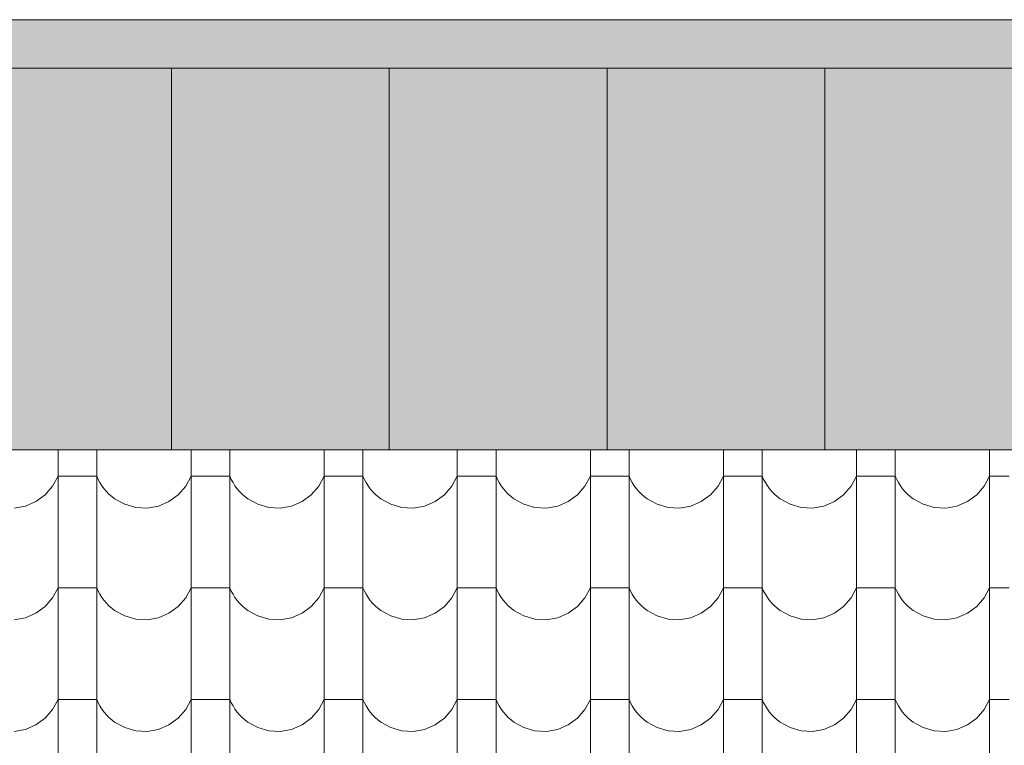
# Model space of a CAD drawing. Extents: x -547885 to -186295, y -25370 to 156194.
# Tile 253 of 256: x -358122 to -356901, y -17423 to -16524. Entities that reach past the tile are written whole.
import ezdxf

# ---------------------------------------------------------------- set-up
doc = ezdxf.new("R2010")
doc.units = 0
doc.header["$MEASUREMENT"] = 0
doc.linetypes.add('Dashed', pattern=[564.444447, 282.222223, -282.222223])
doc.layers.add('arch wypelnienia_Nr_Pióra__102', color=7, linetype='Continuous', lineweight=9, true_color=0xb4b4b4)
doc.layers.add('arch wypelnienia_Nr_Pióra__2', color=7, linetype='Continuous', lineweight=13, true_color=0x7f7f7f)
for name, color, linetype, lineweight in [('INWENT DACH_Nr_Pióra__21', 7, 'Continuous', 9), ('INWENT KONST. DREWNIANA_Nr_Pióra__21', 7, 'Continuous', 9), ('INWENT.ŚCIANY_Nr_Pióra__21', 7, 'Continuous', 9)]:
    doc.layers.add(name, color=color, linetype=linetype, lineweight=lineweight)

# ---------------------------------------------------------------- blocks, each defined once
blk = doc.blocks.new('*X1053')
at = {"layer": 'arch wypelnienia_Nr_Pióra__102', "linetype": 'Continuous'}
for p, q in [((-358074, -17056.9), (-358074, -17174)), ((-358026, -17056.9), (-358026, -17174)), ((-357909, -17056.9), (-357909, -17174)), ((-357861, -17056.9), (-357861, -17174)), ((-357744, -17056.9), (-357744, -17174)), ((-357696, -17056.9), (-357696, -17174)), ((-357579, -17056.9), (-357579, -17174)), ((-357531, -17056.9), (-357531, -17174)), ((-357414, -17056.9), (-357414, -17174)), ((-357366, -17056.9), (-357366, -17174)), ((-357249, -17056.9), (-357249, -17174)), ((-357201, -17056.9), (-357201, -17174)), ((-357084, -17056.9), (-357084, -17174)), ((-357036, -17056.9), (-357036, -17174)), ((-356919, -17056.9), (-356919, -17174)), ((-358080.7, -17102.1), (-358074, -17089.5)), ((-358050, -17089.5), (-358074, -17089.5)), ((-358026, -17089.5), (-358050, -17089.5)), ((-358026, -17089.5), (-358024.2, -17093.7)), ((-357915.7, -17102.1), (-357909, -17089.5)), ((-357885, -17089.5), (-357909, -17089.5)), ((-357861, -17089.5), (-357885, -17089.5)), ((-357861, -17089.5), (-357859.2, -17093.7)), ((-357750.7, -17102.1), (-357744, -17089.5)), ((-357720, -17089.5), (-357744, -17089.5)), ((-357696, -17089.5), (-357720, -17089.5)), ((-357696, -17089.5), (-357694.2, -17093.7)), ((-357585.7, -17102.1), (-357579, -17089.5)), ((-357555, -17089.5), (-357579, -17089.5)), ((-357531, -17089.5), (-357555, -17089.5)), ((-357531, -17089.5), (-357529.2, -17093.7)), ((-357420.7, -17102.1), (-357414, -17089.5)), ((-357390, -17089.5), (-357414, -17089.5)), ((-357366, -17089.5), (-357390, -17089.5)), ((-357366, -17089.5), (-357364.2, -17093.7)), ((-357255.7, -17102.1), (-357249, -17089.5)), ((-357225, -17089.5), (-357249, -17089.5)), ((-357201, -17089.5), (-357225, -17089.5)), ((-357201, -17089.5), (-357199.2, -17093.7)), ((-357090.7, -17102.1), (-357084, -17089.5)), ((-357060, -17089.5), (-357084, -17089.5)), ((-357036, -17089.5), (-357060, -17089.5)), ((-357036, -17089.5), (-357034.2, -17093.7)), ((-356925.7, -17102.1), (-356919, -17089.5)), ((-356895, -17089.5), (-356919, -17089.5)), ((-358024.2, -17093.7), (-358022, -17097.7)), ((-358022, -17097.7), (-358019.6, -17101.6)), ((-358019.6, -17101.6), (-358016.9, -17105.3)), ((-357859.2, -17093.7), (-357857, -17097.7)), ((-357857, -17097.7), (-357854.6, -17101.6)), ((-357854.6, -17101.6), (-357851.9, -17105.3)), ((-357694.2, -17093.7), (-357692, -17097.7)), ((-357692, -17097.7), (-357689.6, -17101.6)), ((-357689.6, -17101.6), (-357686.9, -17105.3)), ((-357529.2, -17093.7), (-357527, -17097.7)), ((-357527, -17097.7), (-357524.6, -17101.6)), ((-357524.6, -17101.6), (-357521.9, -17105.3)), ((-357364.2, -17093.7), (-357362, -17097.7)), ((-357362, -17097.7), (-357359.6, -17101.6)), ((-357359.6, -17101.6), (-357356.9, -17105.3)), ((-357199.2, -17093.7), (-357197, -17097.7)), ((-357197, -17097.7), (-357194.6, -17101.6)), ((-357194.6, -17101.6), (-357191.9, -17105.3)), ((-357034.2, -17093.7), (-357032, -17097.7)), ((-357032, -17097.7), (-357029.6, -17101.6)), ((-357029.6, -17101.6), (-357026.9, -17105.3)), ((-358101.5, -17121.1), (-358090, -17112.8)), ((-358090, -17112.8), (-358080.7, -17102.1)), ((-358016.9, -17105.3), (-358014, -17108.8)), ((-358014, -17108.8), (-358010.8, -17112)), ((-358010.8, -17112), (-358007.4, -17115)), ((-357936.5, -17121.1), (-357925, -17112.8)), ((-357925, -17112.8), (-357915.7, -17102.1)), ((-357851.9, -17105.3), (-357849, -17108.8)), ((-357849, -17108.8), (-357845.8, -17112)), ((-357845.8, -17112), (-357842.4, -17115)), ((-357771.5, -17121.1), (-357760, -17112.8)), ((-357760, -17112.8), (-357750.7, -17102.1)), ((-357686.9, -17105.3), (-357684, -17108.8)), ((-357684, -17108.8), (-357680.8, -17112)), ((-357680.8, -17112), (-357677.4, -17115)), ((-357606.5, -17121.1), (-357595, -17112.8)), ((-357595, -17112.8), (-357585.7, -17102.1)), ((-357521.9, -17105.3), (-357519, -17108.8)), ((-357519, -17108.8), (-357515.8, -17112)), ((-357515.8, -17112), (-357512.4, -17115)), ((-357441.5, -17121.1), (-357430, -17112.8)), ((-357430, -17112.8), (-357420.7, -17102.1)), ((-357356.9, -17105.3), (-357354, -17108.8)), ((-357354, -17108.8), (-357350.8, -17112)), ((-357350.8, -17112), (-357347.4, -17115)), ((-357276.5, -17121.1), (-357265, -17112.8)), ((-357265, -17112.8), (-357255.7, -17102.1)), ((-357191.9, -17105.3), (-357189, -17108.8)), ((-357189, -17108.8), (-357185.8, -17112)), ((-357185.8, -17112), (-357182.4, -17115)), ((-357111.5, -17121.1), (-357100, -17112.8)), ((-357100, -17112.8), (-357090.7, -17102.1)), ((-357026.9, -17105.3), (-357024, -17108.8)), ((-357024, -17108.8), (-357020.8, -17112)), ((-357020.8, -17112), (-357017.4, -17115)), ((-356946.5, -17121.1), (-356935, -17112.8)), ((-356935, -17112.8), (-356925.7, -17102.1)), ((-358114.5, -17126.7), (-358101.5, -17121.1)), ((-358007.4, -17115), (-358003.8, -17117.8)), ((-358003.8, -17117.8), (-357991.3, -17124.6)), ((-357991.3, -17124.6), (-357977.7, -17128.5)), ((-357949.5, -17126.7), (-357936.5, -17121.1)), ((-357842.4, -17115), (-357838.8, -17117.8)), ((-357838.8, -17117.8), (-357826.3, -17124.6)), ((-357826.3, -17124.6), (-357812.7, -17128.5)), ((-357784.5, -17126.7), (-357771.5, -17121.1)), ((-357677.4, -17115), (-357673.8, -17117.8)), ((-357673.8, -17117.8), (-357661.3, -17124.6)), ((-357661.3, -17124.6), (-357647.7, -17128.5)), ((-357619.5, -17126.7), (-357606.5, -17121.1)), ((-357512.4, -17115), (-357508.8, -17117.8)), ((-357508.8, -17117.8), (-357496.3, -17124.6)), ((-357496.3, -17124.6), (-357482.7, -17128.5)), ((-357454.5, -17126.7), (-357441.5, -17121.1)), ((-357347.4, -17115), (-357343.8, -17117.8)), ((-357343.8, -17117.8), (-357331.3, -17124.6)), ((-357331.3, -17124.6), (-357317.7, -17128.5)), ((-357289.5, -17126.7), (-357276.5, -17121.1)), ((-357182.4, -17115), (-357178.8, -17117.8)), ((-357178.8, -17117.8), (-357166.3, -17124.6)), ((-357166.3, -17124.6), (-357152.7, -17128.5)), ((-357124.5, -17126.7), (-357111.5, -17121.1)), ((-357017.4, -17115), (-357013.8, -17117.8)), ((-357013.8, -17117.8), (-357001.3, -17124.6)), ((-357001.3, -17124.6), (-356987.7, -17128.5)), ((-356959.5, -17126.7), (-356946.5, -17121.1)), ((-358128.5, -17129.2), (-358114.5, -17126.7)), ((-357977.7, -17128.5), (-357963.5, -17129.2)), ((-357963.5, -17129.2), (-357949.5, -17126.7)), ((-357812.7, -17128.5), (-357798.5, -17129.2)), ((-357798.5, -17129.2), (-357784.5, -17126.7)), ((-357647.7, -17128.5), (-357633.5, -17129.2)), ((-357633.5, -17129.2), (-357619.5, -17126.7)), ((-357482.7, -17128.5), (-357468.5, -17129.2)), ((-357468.5, -17129.2), (-357454.5, -17126.7)), ((-357317.7, -17128.5), (-357303.5, -17129.2)), ((-357303.5, -17129.2), (-357289.5, -17126.7)), ((-357152.7, -17128.5), (-357138.5, -17129.2)), ((-357138.5, -17129.2), (-357124.5, -17126.7)), ((-356987.7, -17128.5), (-356973.5, -17129.2)), ((-356973.5, -17129.2), (-356959.5, -17126.7)), ((-358074, -17174), (-358074, -17312.5)), ((-358026, -17174), (-358026, -17312.5)), ((-357909, -17174), (-357909, -17312.5)), ((-357861, -17174), (-357861, -17312.5)), ((-357744, -17174), (-357744, -17312.5)), ((-357696, -17174), (-357696, -17312.5)), ((-357579, -17174), (-357579, -17312.5)), ((-357531, -17174), (-357531, -17312.5)), ((-357414, -17174), (-357414, -17312.5)), ((-357366, -17174), (-357366, -17312.5)), ((-357249, -17174), (-357249, -17312.5)), ((-357201, -17174), (-357201, -17312.5)), ((-357084, -17174), (-357084, -17312.5)), ((-357036, -17174), (-357036, -17312.5)), ((-356919, -17174), (-356919, -17312.5)), ((-358080.7, -17240.6), (-358074, -17228)), ((-358050, -17228), (-358074, -17228)), ((-358026, -17228), (-358050, -17228)), ((-358026, -17228), (-358024.2, -17232.2)), ((-358024.2, -17232.2), (-358022, -17236.2)), ((-357915.7, -17240.6), (-357909, -17228)), ((-357885, -17228), (-357909, -17228)), ((-357861, -17228), (-357885, -17228)), ((-357861, -17228), (-357859.2, -17232.2)), ((-357859.2, -17232.2), (-357857, -17236.2)), ((-357750.7, -17240.6), (-357744, -17228)), ((-357720, -17228), (-357744, -17228)), ((-357696, -17228), (-357720, -17228)), ((-357696, -17228), (-357694.2, -17232.2)), ((-357694.2, -17232.2), (-357692, -17236.2)), ((-357585.7, -17240.6), (-357579, -17228)), ((-357555, -17228), (-357579, -17228)), ((-357531, -17228), (-357555, -17228)), ((-357531, -17228), (-357529.2, -17232.2)), ((-357529.2, -17232.2), (-357527, -17236.2)), ((-357420.7, -17240.6), (-357414, -17228)), ((-357390, -17228), (-357414, -17228)), ((-357366, -17228), (-357390, -17228)), ((-357366, -17228), (-357364.2, -17232.2)), ((-357364.2, -17232.2), (-357362, -17236.2)), ((-357255.7, -17240.6), (-357249, -17228)), ((-357225, -17228), (-357249, -17228)), ((-357201, -17228), (-357225, -17228)), ((-357201, -17228), (-357199.2, -17232.2)), ((-357199.2, -17232.2), (-357197, -17236.2)), ((-357090.7, -17240.6), (-357084, -17228)), ((-357060, -17228), (-357084, -17228)), ((-357036, -17228), (-357060, -17228)), ((-357036, -17228), (-357034.2, -17232.2)), ((-357034.2, -17232.2), (-357032, -17236.2)), ((-356925.7, -17240.6), (-356919, -17228)), ((-356895, -17228), (-356919, -17228)), ((-358090, -17251.3), (-358080.7, -17240.6)), ((-358022, -17236.2), (-358019.6, -17240.1)), ((-358019.6, -17240.1), (-358016.9, -17243.8)), ((-358016.9, -17243.8), (-358014, -17247.3)), ((-358014, -17247.3), (-358010.8, -17250.5)), ((-357925, -17251.3), (-357915.7, -17240.6)), ((-357857, -17236.2), (-357854.6, -17240.1)), ((-357854.6, -17240.1), (-357851.9, -17243.8)), ((-357851.9, -17243.8), (-357849, -17247.3)), ((-357849, -17247.3), (-357845.8, -17250.5)), ((-357760, -17251.3), (-357750.7, -17240.6)), ((-357692, -17236.2), (-357689.6, -17240.1)), ((-357689.6, -17240.1), (-357686.9, -17243.8)), ((-357686.9, -17243.8), (-357684, -17247.3)), ((-357684, -17247.3), (-357680.8, -17250.5)), ((-357595, -17251.3), (-357585.7, -17240.6)), ((-357527, -17236.2), (-357524.6, -17240.1)), ((-357524.6, -17240.1), (-357521.9, -17243.8)), ((-357521.9, -17243.8), (-357519, -17247.3)), ((-357519, -17247.3), (-357515.8, -17250.5)), ((-357430, -17251.3), (-357420.7, -17240.6)), ((-357362, -17236.2), (-357359.6, -17240.1)), ((-357359.6, -17240.1), (-357356.9, -17243.8)), ((-357356.9, -17243.8), (-357354, -17247.3)), ((-357354, -17247.3), (-357350.8, -17250.5)), ((-357265, -17251.3), (-357255.7, -17240.6)), ((-357197, -17236.2), (-357194.6, -17240.1)), ((-357194.6, -17240.1), (-357191.9, -17243.8)), ((-357191.9, -17243.8), (-357189, -17247.3)), ((-357189, -17247.3), (-357185.8, -17250.5)), ((-357100, -17251.3), (-357090.7, -17240.6)), ((-357032, -17236.2), (-357029.6, -17240.1)), ((-357029.6, -17240.1), (-357026.9, -17243.8)), ((-357026.9, -17243.8), (-357024, -17247.3)), ((-357024, -17247.3), (-357020.8, -17250.5)), ((-356935, -17251.3), (-356925.7, -17240.6)), ((-358114.5, -17265.2), (-358101.5, -17259.6)), ((-358101.5, -17259.6), (-358090, -17251.3)), ((-358010.8, -17250.5), (-358007.4, -17253.5)), ((-358007.4, -17253.5), (-358003.8, -17256.3)), ((-358003.8, -17256.3), (-357991.3, -17263.1)), ((-357949.5, -17265.2), (-357936.5, -17259.6)), ((-357936.5, -17259.6), (-357925, -17251.3)), ((-357845.8, -17250.5), (-357842.4, -17253.5)), ((-357842.4, -17253.5), (-357838.8, -17256.3)), ((-357838.8, -17256.3), (-357826.3, -17263.1)), ((-357784.5, -17265.2), (-357771.5, -17259.6)), ((-357771.5, -17259.6), (-357760, -17251.3)), ((-357680.8, -17250.5), (-357677.4, -17253.5)), ((-357677.4, -17253.5), (-357673.8, -17256.3)), ((-357673.8, -17256.3), (-357661.3, -17263.1)), ((-357619.5, -17265.2), (-357606.5, -17259.6)), ((-357606.5, -17259.6), (-357595, -17251.3)), ((-357515.8, -17250.5), (-357512.4, -17253.5)), ((-357512.4, -17253.5), (-357508.8, -17256.3)), ((-357508.8, -17256.3), (-357496.3, -17263.1)), ((-357454.5, -17265.2), (-357441.5, -17259.6)), ((-357441.5, -17259.6), (-357430, -17251.3)), ((-357350.8, -17250.5), (-357347.4, -17253.5)), ((-357347.4, -17253.5), (-357343.8, -17256.3)), ((-357343.8, -17256.3), (-357331.3, -17263.1)), ((-357289.5, -17265.2), (-357276.5, -17259.6)), ((-357276.5, -17259.6), (-357265, -17251.3)), ((-357185.8, -17250.5), (-357182.4, -17253.5)), ((-357182.4, -17253.5), (-357178.8, -17256.3)), ((-357178.8, -17256.3), (-357166.3, -17263.1)), ((-357124.5, -17265.2), (-357111.5, -17259.6)), ((-357111.5, -17259.6), (-357100, -17251.3)), ((-357020.8, -17250.5), (-357017.4, -17253.5)), ((-357017.4, -17253.5), (-357013.8, -17256.3)), ((-357013.8, -17256.3), (-357001.3, -17263.1)), ((-356959.5, -17265.2), (-356946.5, -17259.6)), ((-356946.5, -17259.6), (-356935, -17251.3)), ((-358128.5, -17267.7), (-358114.5, -17265.2)), ((-357991.3, -17263.1), (-357977.7, -17267)), ((-357977.7, -17267), (-357963.5, -17267.7)), ((-357963.5, -17267.7), (-357949.5, -17265.2)), ((-357826.3, -17263.1), (-357812.7, -17267)), ((-357812.7, -17267), (-357798.5, -17267.7)), ((-357798.5, -17267.7), (-357784.5, -17265.2)), ((-357661.3, -17263.1), (-357647.7, -17267)), ((-357647.7, -17267), (-357633.5, -17267.7)), ((-357633.5, -17267.7), (-357619.5, -17265.2)), ((-357496.3, -17263.1), (-357482.7, -17267)), ((-357482.7, -17267), (-357468.5, -17267.7)), ((-357468.5, -17267.7), (-357454.5, -17265.2)), ((-357331.3, -17263.1), (-357317.7, -17267)), ((-357317.7, -17267), (-357303.5, -17267.7)), ((-357303.5, -17267.7), (-357289.5, -17265.2)), ((-357166.3, -17263.1), (-357152.7, -17267)), ((-357152.7, -17267), (-357138.5, -17267.7)), ((-357138.5, -17267.7), (-357124.5, -17265.2)), ((-357001.3, -17263.1), (-356987.7, -17267)), ((-356987.7, -17267), (-356973.5, -17267.7)), ((-356973.5, -17267.7), (-356959.5, -17265.2)), ((-358074, -17312.5), (-358074, -17451)), ((-358026, -17312.5), (-358026, -17451)), ((-357909, -17312.5), (-357909, -17451)), ((-357861, -17312.5), (-357861, -17451)), ((-357744, -17312.5), (-357744, -17451)), ((-357696, -17312.5), (-357696, -17451)), ((-357579, -17312.5), (-357579, -17451)), ((-357531, -17312.5), (-357531, -17451)), ((-357414, -17312.5), (-357414, -17451)), ((-357366, -17312.5), (-357366, -17451)), ((-357249, -17312.5), (-357249, -17451)), ((-357201, -17312.5), (-357201, -17451)), ((-357084, -17312.5), (-357084, -17451)), ((-357036, -17312.5), (-357036, -17451)), ((-356919, -17312.5), (-356919, -17451)), ((-358080.7, -17379.1), (-358074, -17366.5)), ((-358050, -17366.5), (-358074, -17366.5)), ((-358026, -17366.5), (-358050, -17366.5)), ((-358026, -17366.5), (-358024.2, -17370.7)), ((-357915.7, -17379.1), (-357909, -17366.5)), ((-357885, -17366.5), (-357909, -17366.5)), ((-357861, -17366.5), (-357885, -17366.5)), ((-357861, -17366.5), (-357859.2, -17370.7)), ((-357750.7, -17379.1), (-357744, -17366.5)), ((-357720, -17366.5), (-357744, -17366.5)), ((-357696, -17366.5), (-357720, -17366.5)), ((-357696, -17366.5), (-357694.2, -17370.7)), ((-357585.7, -17379.1), (-357579, -17366.5)), ((-357555, -17366.5), (-357579, -17366.5)), ((-357531, -17366.5), (-357555, -17366.5)), ((-357531, -17366.5), (-357529.2, -17370.7)), ((-357420.7, -17379.1), (-357414, -17366.5)), ((-357390, -17366.5), (-357414, -17366.5)), ((-357366, -17366.5), (-357390, -17366.5)), ((-357366, -17366.5), (-357364.2, -17370.7)), ((-357255.7, -17379.1), (-357249, -17366.5)), ((-357225, -17366.5), (-357249, -17366.5)), ((-357201, -17366.5), (-357225, -17366.5)), ((-357201, -17366.5), (-357199.2, -17370.7)), ((-357090.7, -17379.1), (-357084, -17366.5)), ((-357060, -17366.5), (-357084, -17366.5)), ((-357036, -17366.5), (-357060, -17366.5)), ((-357036, -17366.5), (-357034.2, -17370.7)), ((-356925.7, -17379.1), (-356919, -17366.5)), ((-356895, -17366.5), (-356919, -17366.5)), ((-358090, -17389.8), (-358080.7, -17379.1)), ((-358024.2, -17370.7), (-358022, -17374.7)), ((-358022, -17374.7), (-358019.6, -17378.6)), ((-358019.6, -17378.6), (-358016.9, -17382.3)), ((-358016.9, -17382.3), (-358014, -17385.8)), ((-357925, -17389.8), (-357915.7, -17379.1)), ((-357859.2, -17370.7), (-357857, -17374.7)), ((-357857, -17374.7), (-357854.6, -17378.6)), ((-357854.6, -17378.6), (-357851.9, -17382.3)), ((-357851.9, -17382.3), (-357849, -17385.8)), ((-357760, -17389.8), (-357750.7, -17379.1)), ((-357694.2, -17370.7), (-357692, -17374.7)), ((-357692, -17374.7), (-357689.6, -17378.6)), ((-357689.6, -17378.6), (-357686.9, -17382.3)), ((-357686.9, -17382.3), (-357684, -17385.8)), ((-357595, -17389.8), (-357585.7, -17379.1)), ((-357529.2, -17370.7), (-357527, -17374.7)), ((-357527, -17374.7), (-357524.6, -17378.6)), ((-357524.6, -17378.6), (-357521.9, -17382.3)), ((-357521.9, -17382.3), (-357519, -17385.8)), ((-357430, -17389.8), (-357420.7, -17379.1)), ((-357364.2, -17370.7), (-357362, -17374.7)), ((-357362, -17374.7), (-357359.6, -17378.6)), ((-357359.6, -17378.6), (-357356.9, -17382.3)), ((-357356.9, -17382.3), (-357354, -17385.8)), ((-357265, -17389.8), (-357255.7, -17379.1)), ((-357199.2, -17370.7), (-357197, -17374.7)), ((-357197, -17374.7), (-357194.6, -17378.6)), ((-357194.6, -17378.6), (-357191.9, -17382.3)), ((-357191.9, -17382.3), (-357189, -17385.8)), ((-357100, -17389.8), (-357090.7, -17379.1)), ((-357034.2, -17370.7), (-357032, -17374.7)), ((-357032, -17374.7), (-357029.6, -17378.6)), ((-357029.6, -17378.6), (-357026.9, -17382.3)), ((-357026.9, -17382.3), (-357024, -17385.8)), ((-356935, -17389.8), (-356925.7, -17379.1)), ((-358101.5, -17398.1), (-358090, -17389.8)), ((-358014, -17385.8), (-358010.8, -17389)), ((-358010.8, -17389), (-358007.4, -17392)), ((-358007.4, -17392), (-358003.8, -17394.8)), ((-358003.8, -17394.8), (-357991.3, -17401.6)), ((-357936.5, -17398.1), (-357925, -17389.8)), ((-357849, -17385.8), (-357845.8, -17389)), ((-357845.8, -17389), (-357842.4, -17392)), ((-357842.4, -17392), (-357838.8, -17394.8)), ((-357838.8, -17394.8), (-357826.3, -17401.6)), ((-357771.5, -17398.1), (-357760, -17389.8)), ((-357684, -17385.8), (-357680.8, -17389)), ((-357680.8, -17389), (-357677.4, -17392)), ((-357677.4, -17392), (-357673.8, -17394.8)), ((-357673.8, -17394.8), (-357661.3, -17401.6)), ((-357606.5, -17398.1), (-357595, -17389.8)), ((-357519, -17385.8), (-357515.8, -17389)), ((-357515.8, -17389), (-357512.4, -17392)), ((-357512.4, -17392), (-357508.8, -17394.8)), ((-357508.8, -17394.8), (-357496.3, -17401.6)), ((-357441.5, -17398.1), (-357430, -17389.8)), ((-357354, -17385.8), (-357350.8, -17389)), ((-357350.8, -17389), (-357347.4, -17392)), ((-357347.4, -17392), (-357343.8, -17394.8)), ((-357343.8, -17394.8), (-357331.3, -17401.6)), ((-357276.5, -17398.1), (-357265, -17389.8)), ((-357189, -17385.8), (-357185.8, -17389)), ((-357185.8, -17389), (-357182.4, -17392)), ((-357182.4, -17392), (-357178.8, -17394.8)), ((-357178.8, -17394.8), (-357166.3, -17401.6)), ((-357111.5, -17398.1), (-357100, -17389.8)), ((-357024, -17385.8), (-357020.8, -17389)), ((-357020.8, -17389), (-357017.4, -17392)), ((-357017.4, -17392), (-357013.8, -17394.8)), ((-357013.8, -17394.8), (-357001.3, -17401.6)), ((-356946.5, -17398.1), (-356935, -17389.8)), ((-358128.5, -17406.2), (-358114.5, -17403.7)), ((-358114.5, -17403.7), (-358101.5, -17398.1)), ((-357991.3, -17401.6), (-357977.7, -17405.5)), ((-357977.7, -17405.5), (-357963.5, -17406.2)), ((-357963.5, -17406.2), (-357949.5, -17403.7)), ((-357949.5, -17403.7), (-357936.5, -17398.1)), ((-357826.3, -17401.6), (-357812.7, -17405.5)), ((-357812.7, -17405.5), (-357798.5, -17406.2)), ((-357798.5, -17406.2), (-357784.5, -17403.7)), ((-357784.5, -17403.7), (-357771.5, -17398.1)), ((-357661.3, -17401.6), (-357647.7, -17405.5)), ((-357647.7, -17405.5), (-357633.5, -17406.2)), ((-357633.5, -17406.2), (-357619.5, -17403.7)), ((-357619.5, -17403.7), (-357606.5, -17398.1)), ((-357496.3, -17401.6), (-357482.7, -17405.5)), ((-357482.7, -17405.5), (-357468.5, -17406.2)), ((-357468.5, -17406.2), (-357454.5, -17403.7)), ((-357454.5, -17403.7), (-357441.5, -17398.1)), ((-357331.3, -17401.6), (-357317.7, -17405.5)), ((-357317.7, -17405.5), (-357303.5, -17406.2)), ((-357303.5, -17406.2), (-357289.5, -17403.7)), ((-357289.5, -17403.7), (-357276.5, -17398.1)), ((-357166.3, -17401.6), (-357152.7, -17405.5)), ((-357152.7, -17405.5), (-357138.5, -17406.2)), ((-357138.5, -17406.2), (-357124.5, -17403.7)), ((-357124.5, -17403.7), (-357111.5, -17398.1)), ((-357001.3, -17401.6), (-356987.7, -17405.5)), ((-356987.7, -17405.5), (-356973.5, -17406.2)), ((-356973.5, -17406.2), (-356959.5, -17403.7)), ((-356959.5, -17403.7), (-356946.5, -17398.1))]:
    blk.add_line(p, q, dxfattribs=at)
blk = doc.blocks.new('Wypełnienie_1')
at = {"layer": 'arch wypelnienia_Nr_Pióra__102', "linetype": 'Dashed'}
blk.add_blockref('*X1053', (0, 0), dxfattribs=at)

msp = doc.modelspace()

# ---------------------------------------------------------------- hatches: boundary and pattern name
at = {"layer": 'arch wypelnienia_Nr_Pióra__2', "linetype": 'Continuous'}
msp.add_hatch(color=256, dxfattribs=at).paths.add_polyline_path([(-360823.3, -16523.5), (-360823.3, -16583.5), (-358213.3, -16583.5), (-358213.3, -17056.9), (-356843.3, -17056.9), (-356843.3, -16583.5), (-351903.3, -16583.5), (-351903.3, -16523.5)], flags=0)

# ---------------------------------------------------------------- linework, layer by layer
at = {"layer": 'INWENT DACH_Nr_Pióra__21', "linetype": 'Continuous'}
for p, q in [((-360823.3, -16523.5), (-351903.3, -16523.5)), ((-360823.3, -16583.5), (-351903.3, -16583.5))]:
    msp.add_line(p, q, dxfattribs=at)
at = {"layer": 'INWENT KONST. DREWNIANA_Nr_Pióra__21', "linetype": 'Continuous'}
msp.add_line((-366883.3, -17056.9), (-351903.3, -17056.9), dxfattribs=at)
at = {"layer": 'INWENT.ŚCIANY_Nr_Pióra__21', "linetype": 'Continuous'}
for p, q in [((-357933.3, -16583.5), (-357933.3, -17056.9)), ((-357663.3, -16583.5), (-357663.3, -17056.9)), ((-357393.3, -16583.5), (-357393.3, -17056.9)), ((-357123.3, -16583.5), (-357123.3, -17056.9))]:
    msp.add_line(p, q, dxfattribs=at)

# ---------------------------------------------------------------- block references
at = {"layer": 'arch wypelnienia_Nr_Pióra__102', "linetype": 'Dashed'}
msp.add_blockref('Wypełnienie_1', (0, 0), dxfattribs=at)

doc.saveas('drawing.dxf')
